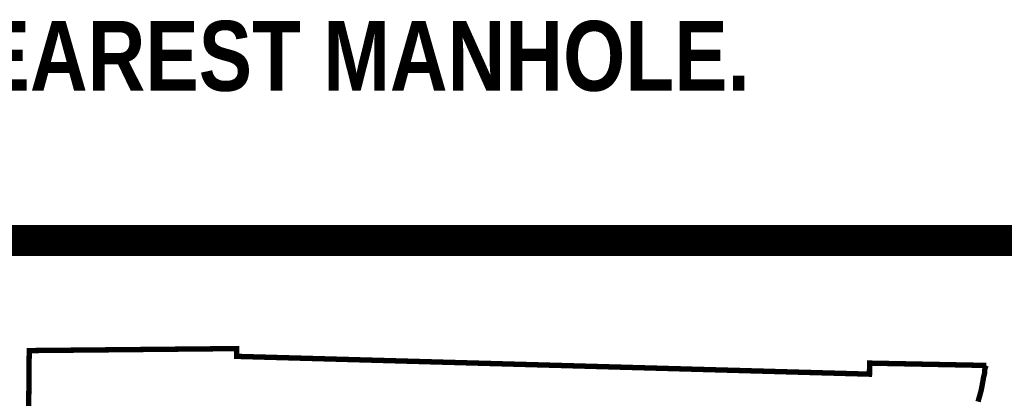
# Model space of a CAD drawing. Header units: feet. Extents: x 12.9 to 21.4, y -2.9 to 8.1.
# Tile 177 of 179: x 19.4 to 20.7, y -0.6 to -0.1. Entities that reach past the tile are written whole.
import ezdxf
from ezdxf.enums import TextEntityAlignment as Align

# ---------------------------------------------------------------- set-up
doc = ezdxf.new("R2010")
doc.units = ezdxf.units.FT
doc.header["$MEASUREMENT"] = 0
for name, color, linetype in [('BELMONT-BORDER', 5, 'CONTINUOUS'), ('BORDER', 7, 'CONTINUOUS'), ('TEXT', 7, 'CONTINUOUS')]:
    doc.layers.add(name, color=color, linetype=linetype)
doc.styles.add('TECHNICAL', font='techb___.ttf')

msp = doc.modelspace()

# ---------------------------------------------------------------- linework, layer by layer
at = {"layer": 'BELMONT-BORDER', "color": 7, "const_width": 0.00690890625}
msp.add_lwpolyline([(19.38938908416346, -1.485077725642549), (19.39819089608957, -0.5496616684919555), (19.6655279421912, -0.5471041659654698), (19.66564999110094, -0.5571257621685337), (20.48090472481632, -0.5800420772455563), (20.48097300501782, -0.565831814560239), (20.63136746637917, -0.5688044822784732)], dxfattribs=at)
msp.add_lwpolyline([(20.62075743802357, -0.6154442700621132, 0.0009954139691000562), (20.62217231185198, -0.6105039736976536, 0.001658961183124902), (20.62300552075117, -0.6075352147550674, 0.003276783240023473), (20.62452827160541, -0.6018962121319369, 0.009095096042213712), (20.62502649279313, -0.5998514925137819, 0.00905758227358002), (20.6254572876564, -0.5977554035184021, 0.002443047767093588), (20.62687519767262, -0.589950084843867, 0.002868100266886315), (20.62733830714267, -0.587237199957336, -0.002647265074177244), (20.62780141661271, -0.5845243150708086, -0.03309180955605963), (20.62844684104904, -0.5818929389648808, 0.02712489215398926), (20.62927216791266, -0.5786934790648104, 0.05682964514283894), (20.62941524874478, -0.5770078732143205, -0.03083123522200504), (20.62951723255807, -0.5738984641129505, -0.06357875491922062), (20.6299759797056, -0.571860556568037, -0.03945296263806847), (20.63136746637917, -0.5688044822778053)], format="xyb", dxfattribs=at)
at = {"layer": 'BORDER', "color": 7, "const_width": 0.04}
msp.add_lwpolyline([(13.36586252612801, -0.4079951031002), (20.86586252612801, -0.4079951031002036)], dxfattribs=at)

# ---------------------------------------------------------------- texts
at = {"layer": 'TEXT', "color": 7, "style": 'TECHNICAL'}
msp.add_text('FOR COMMERCIAL TAP 6 INCH OR LARGER, TAP SHOULD BE MADE INTO NEAREST MANHOLE.', height=0.09, dxfattribs=at).set_placement((20.32669517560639, -0.1700280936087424), align=Align.MIDDLE_RIGHT)

doc.saveas('drawing.dxf')
